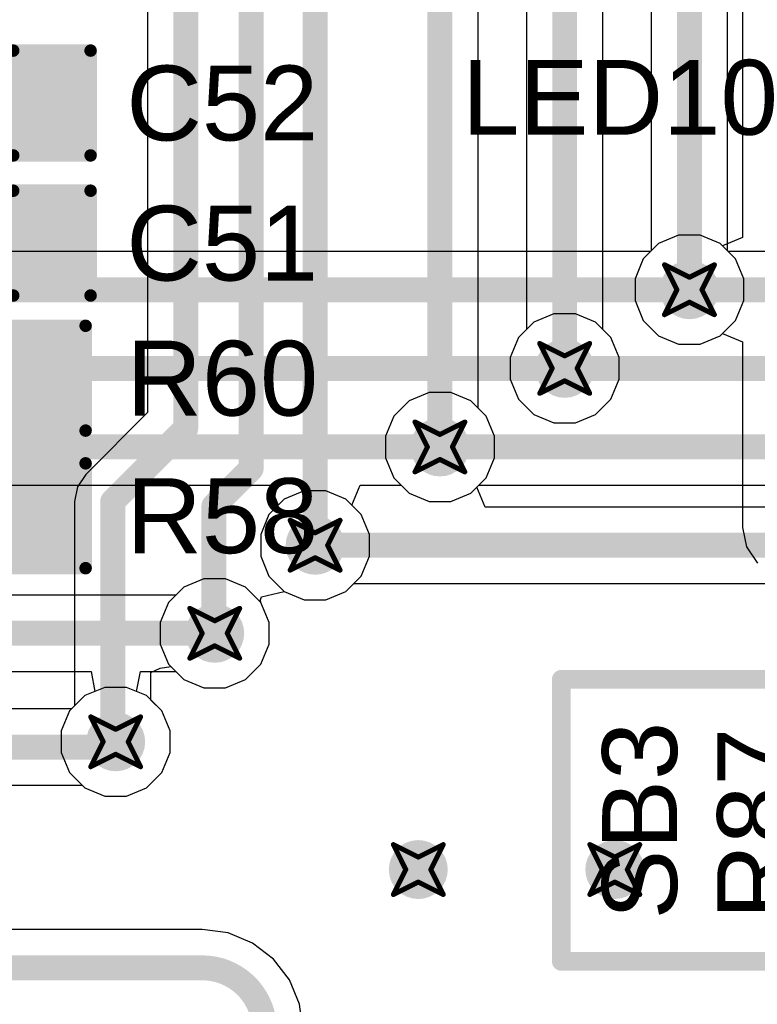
# Model space of a CAD drawing. Header units: inches. Extents: x -0.03 to 9.71, y 0 to 4.44.
# Tile 82 of 118: x 2.5 to 2.79, y 1.52 to 1.92. Entities that reach past the tile are written whole.
import ezdxf

# ---------------------------------------------------------------- set-up
doc = ezdxf.new("R2010")
doc.units = ezdxf.units.IN
doc.header["$MEASUREMENT"] = 0
for name, color, linetype in [('Bottom Layer', 5, 'Continuous'), ('Drill Drawing', 1, 'Continuous'), ('Layer 1', 16, 'Continuous'), ('Layer 2', 76, 'Continuous'), ('Top Layer', 1, 'Continuous'), ('Top Overlay', 2, 'Continuous'), ('Top Paste', 8, 'Continuous'), ('Top Solder', 216, 'Continuous'), ('Via Holes', 16, 'Continuous')]:
    doc.layers.add(name, color=color, linetype=linetype)
doc.styles.add('Arial', font='txt', dxfattribs={"height": 0.2})

# ---------------------------------------------------------------- blocks, each defined once
blk = doc.blocks.new('R___0603_41')
at = {"layer": 'Top Layer'}
for points in [[(-0.015, 0.0175), (-0.015, -0.0175), (-0.045, -0.0175), (-0.045, 0.0175)], [(0.045, 0.0175), (0.045, -0.0175), (0.015, -0.0175), (0.015, 0.0175)]]:
    blk.add_hatch(color=1, dxfattribs=at).paths.add_polyline_path(points)
at = {"layer": 'Top Paste'}
for points in [[(-0.015, 0.0175), (-0.015, -0.0175), (-0.045, -0.0175), (-0.045, 0.0175)], [(0.045, 0.0175), (0.045, -0.0175), (0.015, -0.0175), (0.015, 0.0175)]]:
    blk.add_hatch(color=8, dxfattribs=at).paths.add_polyline_path(points)
at = {"layer": 'Top Solder'}
for points in [[(-0.011, 0.0215), (-0.011, -0.0215), (-0.049, -0.0215), (-0.049, 0.0215)], [(0.049, 0.0215), (0.049, -0.0215), (0.011, -0.0215), (0.011, 0.0215)]]:
    blk.add_hatch(color=216, dxfattribs=at).paths.add_polyline_path(points)
at = {"layer": 'Top Overlay', "const_width": 0.005}
for points in [[(-0.048, 0.021), (0.048, 0.021)], [(-0.048, -0.021), (-0.048, 0.021)], [(0.048, -0.021), (0.048, 0.021)], [(-0.048, -0.021), (0.048, -0.021)]]:
    blk.add_lwpolyline(points, dxfattribs=at)
at = {"layer": 'Top Overlay', "const_width": 0.0025}
for points in [[(-0.04925, 0.021, 1), (-0.04675, 0.021, 1)], [(-0.04925, 0.021, 1), (-0.04675, 0.021, 1)], [(0.04675, 0.021, 1), (0.04925, 0.021, 1)], [(0.04675, 0.021, 1), (0.04925, 0.021, 1)], [(-0.04925, -0.021, 1), (-0.04675, -0.021, 1)], [(-0.04925, -0.021, 1), (-0.04675, -0.021, 1)], [(0.04675, -0.021, 1), (0.04925, -0.021, 1)], [(0.04675, -0.021, 1), (0.04925, -0.021, 1)]]:
    blk.add_lwpolyline(points, format="xyb", close=True, dxfattribs=at)
blk = doc.blocks.new('R___0603_42')
at = {"layer": 'Top Layer'}
for points in [[(-0.015, 0.0175), (-0.015, -0.0175), (-0.045, -0.0175), (-0.045, 0.0175)], [(0.045, 0.0175), (0.045, -0.0175), (0.015, -0.0175), (0.015, 0.0175)]]:
    blk.add_hatch(color=1, dxfattribs=at).paths.add_polyline_path(points)
at = {"layer": 'Top Paste'}
for points in [[(-0.015, 0.0175), (-0.015, -0.0175), (-0.045, -0.0175), (-0.045, 0.0175)], [(0.045, 0.0175), (0.045, -0.0175), (0.015, -0.0175), (0.015, 0.0175)]]:
    blk.add_hatch(color=8, dxfattribs=at).paths.add_polyline_path(points)
at = {"layer": 'Top Solder'}
for points in [[(-0.011, 0.0215), (-0.011, -0.0215), (-0.049, -0.0215), (-0.049, 0.0215)], [(0.049, 0.0215), (0.049, -0.0215), (0.011, -0.0215), (0.011, 0.0215)]]:
    blk.add_hatch(color=216, dxfattribs=at).paths.add_polyline_path(points)
at = {"layer": 'Top Overlay', "const_width": 0.005}
for points in [[(0.048, 0.021), (-0.048, 0.021)], [(-0.048, 0.021), (-0.048, -0.021)], [(0.048, 0.021), (0.048, -0.021)], [(0.048, -0.021), (-0.048, -0.021)]]:
    blk.add_lwpolyline(points, dxfattribs=at)
at = {"layer": 'Top Overlay', "const_width": 0.0025}
for points in [[(-0.04925, 0.021, 1), (-0.04675, 0.021, 1)], [(-0.04925, 0.021, 1), (-0.04675, 0.021, 1)], [(0.04675, 0.021, 1), (0.04925, 0.021, 1)], [(0.04675, 0.021, 1), (0.04925, 0.021, 1)], [(-0.04925, -0.021, 1), (-0.04675, -0.021, 1)], [(-0.04925, -0.021, 1), (-0.04675, -0.021, 1)], [(0.04675, -0.021, 1), (0.04925, -0.021, 1)], [(0.04675, -0.021, 1), (0.04925, -0.021, 1)]]:
    blk.add_lwpolyline(points, format="xyb", close=True, dxfattribs=at)
blk = doc.blocks.new('C___0603_150')
at = {"layer": 'Top Layer'}
for points in [[(-0.015, 0.0175), (-0.015, -0.0175), (-0.045, -0.0175), (-0.045, 0.0175)], [(0.045, 0.0175), (0.045, -0.0175), (0.015, -0.0175), (0.015, 0.0175)]]:
    blk.add_hatch(color=1, dxfattribs=at).paths.add_polyline_path(points)
at = {"layer": 'Top Paste'}
for points in [[(-0.015, 0.0175), (-0.015, -0.0175), (-0.045, -0.0175), (-0.045, 0.0175)], [(0.045, 0.0175), (0.045, -0.0175), (0.015, -0.0175), (0.015, 0.0175)]]:
    blk.add_hatch(color=8, dxfattribs=at).paths.add_polyline_path(points)
at = {"layer": 'Top Solder'}
for points in [[(-0.01264, 0.01986), (-0.01264, -0.01986), (-0.04736, -0.01986), (-0.04736, 0.01986)], [(0.04736, 0.01986), (0.04736, -0.01986), (0.01264, -0.01986), (0.01264, 0.01986)]]:
    blk.add_hatch(color=216, dxfattribs=at).paths.add_polyline_path(points)
at = {"layer": 'Top Overlay', "const_width": 0.005}
for points in [[(-0.018, 0.021), (-0.049, 0.021)], [(-0.049, 0.021), (-0.049, -0.021)], [(0.049, 0.021), (0.018, 0.021)], [(0.049, 0.021), (0.049, -0.021)], [(-0.018, -0.021), (-0.049, -0.021)], [(0.049, -0.021), (0.018, -0.021)]]:
    blk.add_lwpolyline(points, dxfattribs=at)
at = {"layer": 'Top Overlay', "const_width": 0.0025}
for points in [[(-0.05025, 0.021, 1), (-0.04775, 0.021, 1)], [(-0.05025, 0.021, 1), (-0.04775, 0.021, 1)], [(-0.01925, 0.021, 1), (-0.01675, 0.021, 1)], [(0.01675, 0.021, 1), (0.01925, 0.021, 1)], [(0.04775, 0.021, 1), (0.05025, 0.021, 1)], [(0.04775, 0.021, 1), (0.05025, 0.021, 1)], [(-0.05025, -0.021, 1), (-0.04775, -0.021, 1)], [(-0.05025, -0.021, 1), (-0.04775, -0.021, 1)], [(-0.01925, -0.021, 1), (-0.01675, -0.021, 1)], [(0.01675, -0.021, 1), (0.01925, -0.021, 1)], [(0.04775, -0.021, 1), (0.05025, -0.021, 1)], [(0.04775, -0.021, 1), (0.05025, -0.021, 1)]]:
    blk.add_lwpolyline(points, format="xyb", close=True, dxfattribs=at)
blk = doc.blocks.new('C___0603_151')
at = {"layer": 'Top Layer'}
for points in [[(-0.015, 0.0175), (-0.015, -0.0175), (-0.045, -0.0175), (-0.045, 0.0175)], [(0.045, 0.0175), (0.045, -0.0175), (0.015, -0.0175), (0.015, 0.0175)]]:
    blk.add_hatch(color=1, dxfattribs=at).paths.add_polyline_path(points)
at = {"layer": 'Top Paste'}
for points in [[(-0.015, 0.0175), (-0.015, -0.0175), (-0.045, -0.0175), (-0.045, 0.0175)], [(0.045, 0.0175), (0.045, -0.0175), (0.015, -0.0175), (0.015, 0.0175)]]:
    blk.add_hatch(color=8, dxfattribs=at).paths.add_polyline_path(points)
at = {"layer": 'Top Solder'}
for points in [[(-0.01264, 0.01986), (-0.01264, -0.01986), (-0.04736, -0.01986), (-0.04736, 0.01986)], [(0.04736, 0.01986), (0.04736, -0.01986), (0.01264, -0.01986), (0.01264, 0.01986)]]:
    blk.add_hatch(color=216, dxfattribs=at).paths.add_polyline_path(points)
at = {"layer": 'Top Overlay', "const_width": 0.005}
for points in [[(-0.018, 0.021), (-0.049, 0.021)], [(-0.049, 0.021), (-0.049, -0.021)], [(0.049, 0.021), (0.018, 0.021)], [(0.049, 0.021), (0.049, -0.021)], [(-0.018, -0.021), (-0.049, -0.021)], [(0.049, -0.021), (0.018, -0.021)]]:
    blk.add_lwpolyline(points, dxfattribs=at)
at = {"layer": 'Top Overlay', "const_width": 0.0025}
for points in [[(-0.05025, 0.021, 1), (-0.04775, 0.021, 1)], [(-0.05025, 0.021, 1), (-0.04775, 0.021, 1)], [(-0.01925, 0.021, 1), (-0.01675, 0.021, 1)], [(0.01675, 0.021, 1), (0.01925, 0.021, 1)], [(0.04775, 0.021, 1), (0.05025, 0.021, 1)], [(0.04775, 0.021, 1), (0.05025, 0.021, 1)], [(-0.05025, -0.021, 1), (-0.04775, -0.021, 1)], [(-0.05025, -0.021, 1), (-0.04775, -0.021, 1)], [(-0.01925, -0.021, 1), (-0.01675, -0.021, 1)], [(0.01675, -0.021, 1), (0.01925, -0.021, 1)], [(0.04775, -0.021, 1), (0.05025, -0.021, 1)], [(0.04775, -0.021, 1), (0.05025, -0.021, 1)]]:
    blk.add_lwpolyline(points, format="xyb", close=True, dxfattribs=at)

msp = doc.modelspace()

# ---------------------------------------------------------------- hatches: boundary and pattern name
at = {"layer": 'Bottom Layer'}
h = msp.add_hatch(color=5, dxfattribs=at)
edge = h.paths.add_edge_path()
edge.add_arc((2.76535, 1.80709), 0.01181, 0, 360)
h = msp.add_hatch(color=5, dxfattribs=at)
edge = h.paths.add_edge_path()
edge.add_arc((2.71535, 1.77559), 0.01181, 0, 360)
h = msp.add_hatch(color=5, dxfattribs=at)
edge = h.paths.add_edge_path()
edge.add_arc((2.66535, 1.7441), 0.01181, 0, 360)
h = msp.add_hatch(color=5, dxfattribs=at)
edge = h.paths.add_edge_path()
edge.add_arc((2.61535, 1.70473), 0.01181, 0, 360)
h = msp.add_hatch(color=5, dxfattribs=at)
edge = h.paths.add_edge_path()
edge.add_arc((2.57512, 1.66945), 0.01181, 0, 360)
h = msp.add_hatch(color=5, dxfattribs=at)
edge = h.paths.add_edge_path()
edge.add_arc((2.53543, 1.62598), 0.01181, 0, 360)
h = msp.add_hatch(color=5, dxfattribs=at)
edge = h.paths.add_edge_path()
edge.add_arc((2.65669, 1.5748), 0.01181, 0, 360)
h = msp.add_hatch(color=5, dxfattribs=at)
edge = h.paths.add_edge_path()
edge.add_arc((2.73543, 1.5748), 0.01181, 0, 360)
at = {"layer": 'Layer 1'}
h = msp.add_hatch(color=16, dxfattribs=at)
edge = h.paths.add_edge_path()
edge.add_arc((2.76535, 1.80709), 0.01181, 0, 360)
h = msp.add_hatch(color=16, dxfattribs=at)
edge = h.paths.add_edge_path()
edge.add_arc((2.71535, 1.77559), 0.01181, 0, 360)
h = msp.add_hatch(color=16, dxfattribs=at)
edge = h.paths.add_edge_path()
edge.add_arc((2.66535, 1.7441), 0.01181, 0, 360)
h = msp.add_hatch(color=16, dxfattribs=at)
edge = h.paths.add_edge_path()
edge.add_arc((2.61535, 1.70473), 0.01181, 0, 360)
h = msp.add_hatch(color=16, dxfattribs=at)
edge = h.paths.add_edge_path()
edge.add_arc((2.57512, 1.66945), 0.01181, 0, 360)
h = msp.add_hatch(color=16, dxfattribs=at)
edge = h.paths.add_edge_path()
edge.add_arc((2.53543, 1.62598), 0.01181, 0, 360)
h = msp.add_hatch(color=16, dxfattribs=at)
edge = h.paths.add_edge_path()
edge.add_arc((2.65669, 1.5748), 0.01181, 0, 360)
h = msp.add_hatch(color=16, dxfattribs=at)
edge = h.paths.add_edge_path()
edge.add_arc((2.73543, 1.5748), 0.01181, 0, 360)
at = {"layer": 'Layer 2'}
h = msp.add_hatch(color=76, dxfattribs=at)
edge = h.paths.add_edge_path()
edge.add_arc((2.76535, 1.80709), 0.01181, 0, 360)
h = msp.add_hatch(color=76, dxfattribs=at)
edge = h.paths.add_edge_path()
edge.add_arc((2.71535, 1.77559), 0.01181, 0, 360)
h = msp.add_hatch(color=76, dxfattribs=at)
edge = h.paths.add_edge_path()
edge.add_arc((2.66535, 1.7441), 0.01181, 0, 360)
h = msp.add_hatch(color=76, dxfattribs=at)
edge = h.paths.add_edge_path()
edge.add_arc((2.61535, 1.70473), 0.01181, 0, 360)
h = msp.add_hatch(color=76, dxfattribs=at)
edge = h.paths.add_edge_path()
edge.add_arc((2.57512, 1.66945), 0.01181, 0, 360)
h = msp.add_hatch(color=76, dxfattribs=at)
edge = h.paths.add_edge_path()
edge.add_arc((2.53543, 1.62598), 0.01181, 0, 360)
h = msp.add_hatch(color=76, dxfattribs=at)
edge = h.paths.add_edge_path()
edge.add_arc((2.65669, 1.5748), 0.01181, 0, 360)
h = msp.add_hatch(color=76, dxfattribs=at)
edge = h.paths.add_edge_path()
edge.add_arc((2.73543, 1.5748), 0.01181, 0, 360)
at = {"layer": 'Top Layer'}
h = msp.add_hatch(color=1, dxfattribs=at)
edge = h.paths.add_edge_path()
edge.add_arc((2.76535, 1.80709), 0.01181, 0, 360)
h = msp.add_hatch(color=1, dxfattribs=at)
edge = h.paths.add_edge_path()
edge.add_arc((2.71535, 1.77559), 0.01181, 0, 360)
h = msp.add_hatch(color=1, dxfattribs=at)
edge = h.paths.add_edge_path()
edge.add_arc((2.66535, 1.7441), 0.01181, 0, 360)
h = msp.add_hatch(color=1, dxfattribs=at)
edge = h.paths.add_edge_path()
edge.add_arc((2.61535, 1.70473), 0.01181, 0, 360)
h = msp.add_hatch(color=1, dxfattribs=at)
edge = h.paths.add_edge_path()
edge.add_arc((2.57512, 1.66945), 0.01181, 0, 360)
h = msp.add_hatch(color=1, dxfattribs=at)
edge = h.paths.add_edge_path()
edge.add_arc((2.53543, 1.62598), 0.01181, 0, 360)
h = msp.add_hatch(color=1, dxfattribs=at)
edge = h.paths.add_edge_path()
edge.add_arc((2.65669, 1.5748), 0.01181, 0, 360)
h = msp.add_hatch(color=1, dxfattribs=at)
edge = h.paths.add_edge_path()
edge.add_arc((2.73543, 1.5748), 0.01181, 0, 360)
at = {"layer": 'Via Holes'}
h = msp.add_hatch(color=7, dxfattribs=at)
edge = h.paths.add_edge_path()
edge.add_arc((2.76535, 1.80709), 0.00591, 0, 360)
h = msp.add_hatch(color=7, dxfattribs=at)
edge = h.paths.add_edge_path()
edge.add_arc((2.71535, 1.77559), 0.00591, 0, 360)
h = msp.add_hatch(color=7, dxfattribs=at)
edge = h.paths.add_edge_path()
edge.add_arc((2.66535, 1.7441), 0.00591, 0, 360)
h = msp.add_hatch(color=7, dxfattribs=at)
edge = h.paths.add_edge_path()
edge.add_arc((2.61535, 1.70473), 0.00591, 0, 360)
h = msp.add_hatch(color=7, dxfattribs=at)
edge = h.paths.add_edge_path()
edge.add_arc((2.57512, 1.66945), 0.00591, 0, 360)
h = msp.add_hatch(color=7, dxfattribs=at)
edge = h.paths.add_edge_path()
edge.add_arc((2.53543, 1.62598), 0.00591, 0, 360)
h = msp.add_hatch(color=7, dxfattribs=at)
edge = h.paths.add_edge_path()
edge.add_arc((2.65669, 1.5748), 0.00591, 0, 360)
h = msp.add_hatch(color=7, dxfattribs=at)
edge = h.paths.add_edge_path()
edge.add_arc((2.73543, 1.5748), 0.00591, 0, 360)

# ---------------------------------------------------------------- linework, layer by layer
at = {"layer": 'Bottom Layer'}
for p, q in [((2.76102, 1.8289), (2.753, 1.82558)), ((2.76969, 1.8289), (2.76102, 1.8289)), ((2.77771, 1.82558), (2.76969, 1.8289)), ((2.753, 1.82558), (2.7498, 1.82238)), ((2.78091, 1.82238), (2.77771, 1.82558)), ((2.7498, 1.82238), (1.92815, 1.82238)), ((3.09705, 1.82238), (2.78091, 1.82238)), ((2.08029, 1.7288), (2.59727, 1.7288)), ((2.59727, 1.7288), (2.60059, 1.7208)), ((2.63012, 1.7208), (2.63344, 1.7288)), ((2.63344, 1.7288), (2.6498, 1.7288)), ((2.6498, 1.7288), (2.653, 1.7256)), ((2.67771, 1.7256), (2.68091, 1.7288)), ((2.68091, 1.7288), (3.16004, 1.7288)), ((2.653, 1.7256), (2.66102, 1.72228)), ((2.66969, 1.72228), (2.67771, 1.7256)), ((2.60059, 1.7208), (2.59686, 1.71708)), ((2.63384, 1.71708), (2.63012, 1.7208)), ((2.66102, 1.72228), (2.66969, 1.72228)), ((2.59686, 1.71708), (2.59354, 1.70906)), ((2.63717, 1.70906), (2.63384, 1.71708)), ((2.59354, 1.70906), (2.59354, 1.70039)), ((2.63717, 1.70039), (2.63717, 1.70906)), ((2.59354, 1.70039), (2.59686, 1.69237)), ((2.63384, 1.69237), (2.63717, 1.70039)), ((2.59686, 1.69237), (2.603, 1.68623)), ((2.62771, 1.68623), (2.63384, 1.69237)), ((2.57078, 1.69126), (2.56276, 1.68794)), ((2.57946, 1.69126), (2.57078, 1.69126)), ((2.58747, 1.68794), (2.57946, 1.69126)), ((2.55957, 1.68474), (2.08438, 1.68474)), ((2.56276, 1.68794), (2.55957, 1.68474)), ((2.59361, 1.6818), (2.58747, 1.68794)), ((2.603, 1.68623), (2.61102, 1.68291)), ((2.61969, 1.68291), (2.62771, 1.68623)), ((2.59693, 1.67379), (2.59361, 1.6818)), ((2.61102, 1.68291), (2.61969, 1.68291)), ((2.59693, 1.66511), (2.59693, 1.67379)), ((2.59361, 1.65709), (2.59693, 1.66511)), ((2.58747, 1.65096), (2.59361, 1.65709)), ((2.03449, 1.65416), (2.52554, 1.65416)), ((2.52554, 1.65416), (2.52713, 1.64616)), ((2.54373, 1.64616), (2.54532, 1.65416)), ((2.54532, 1.65416), (2.55957, 1.65416)), ((2.55957, 1.65416), (2.56276, 1.65096)), ((2.56276, 1.65096), (2.57078, 1.64764)), ((2.57946, 1.64764), (2.58747, 1.65096)), ((2.52713, 1.64616), (2.52308, 1.64448)), ((2.54779, 1.64448), (2.54373, 1.64616)), ((2.57078, 1.64764), (2.57946, 1.64764)), ((2.52308, 1.64448), (2.51776, 1.63915)), ((2.55392, 1.63834), (2.54779, 1.64448)), ((2.51776, 1.63915), (1.78683, 1.63915)), ((2.55724, 1.63032), (2.55392, 1.63834)), ((2.55724, 1.62165), (2.55724, 1.63032)), ((2.55392, 1.61363), (2.55724, 1.62165)), ((2.54779, 1.60749), (2.55392, 1.61363)), ((0.88008, 1.60857), (2.52201, 1.60857)), ((2.52201, 1.60857), (2.52308, 1.60749)), ((2.52308, 1.60749), (2.53109, 1.60417)), ((2.53977, 1.60417), (2.54779, 1.60749)), ((2.53109, 1.60417), (2.53977, 1.60417))]:
    msp.add_line(p, q, dxfattribs=at)
at = {"layer": 'Bottom Layer', "const_width": 0.01}
for points in [[(1.9126, 1.80709), (2.80315, 1.80709)], [(1.94409, 1.77559), (2.71535, 1.77559)], [(2.71535, 1.77559), (3.14409, 1.77559)], [(1.97559, 1.7441), (3.17559, 1.7441)], [(2.03449, 1.66945), (2.57512, 1.66945)], [(2.53331, 1.62386), (2.53543, 1.62598)], [(0.88008, 1.62386), (2.53331, 1.62386)]]:
    msp.add_lwpolyline(points, dxfattribs=at)
at = {"layer": 'Bottom Layer', "const_width": 0.005}
for points in [[(2.71285, 1.77559, 1), (2.71785, 1.77559, 1)], [(2.71285, 1.77559, 1), (2.71785, 1.77559, 1)], [(2.57262, 1.66945, 1), (2.57762, 1.66945, 1)], [(2.53293, 1.62598, 1), (2.53793, 1.62598, 1)], [(2.53081, 1.62386, 1), (2.53581, 1.62386, 1)], [(2.53081, 1.62386, 1), (2.53581, 1.62386, 1)]]:
    msp.add_lwpolyline(points, format="xyb", close=True, dxfattribs=at)
at = {"layer": 'Drill Drawing', "const_width": 0.002}
for points in [[(2.75535, 1.81709), (2.76535, 1.81209)], [(2.75535, 1.81709), (2.76035, 1.80709)], [(2.76535, 1.81209), (2.77535, 1.81709)], [(2.77035, 1.80709), (2.77535, 1.81709)], [(2.75535, 1.79709), (2.76035, 1.80709)], [(2.77035, 1.80709), (2.77535, 1.79709)], [(2.75535, 1.79709), (2.76535, 1.80209)], [(2.76535, 1.80209), (2.77535, 1.79709)], [(2.70535, 1.78559), (2.71535, 1.78059)], [(2.70535, 1.78559), (2.71035, 1.77559)], [(2.71535, 1.78059), (2.72535, 1.78559)], [(2.72035, 1.77559), (2.72535, 1.78559)], [(2.70535, 1.76559), (2.71035, 1.77559)], [(2.72035, 1.77559), (2.72535, 1.76559)], [(2.70535, 1.76559), (2.71535, 1.77059)], [(2.71535, 1.77059), (2.72535, 1.76559)], [(2.65535, 1.7541), (2.66535, 1.7491)], [(2.65535, 1.7541), (2.66035, 1.7441)], [(2.66535, 1.7491), (2.67535, 1.7541)], [(2.67035, 1.7441), (2.67535, 1.7541)], [(2.65535, 1.7341), (2.66035, 1.7441)], [(2.67035, 1.7441), (2.67535, 1.7341)], [(2.65535, 1.7341), (2.66535, 1.7391)], [(2.66535, 1.7391), (2.67535, 1.7341)], [(2.60535, 1.71473), (2.61535, 1.70972)], [(2.60535, 1.71473), (2.61035, 1.70473)], [(2.61535, 1.70972), (2.62535, 1.71473)], [(2.62035, 1.70473), (2.62535, 1.71473)], [(2.60535, 1.69473), (2.61035, 1.70473)], [(2.62035, 1.70473), (2.62535, 1.69473)], [(2.60535, 1.69473), (2.61535, 1.69972)], [(2.61535, 1.69972), (2.62535, 1.69473)], [(2.56512, 1.67945), (2.57512, 1.67445)], [(2.56512, 1.67945), (2.57012, 1.66945)], [(2.57512, 1.67445), (2.58512, 1.67945)], [(2.58012, 1.66945), (2.58512, 1.67945)], [(2.56512, 1.65945), (2.57012, 1.66945)], [(2.58012, 1.66945), (2.58512, 1.65945)], [(2.56512, 1.65945), (2.57512, 1.66445)], [(2.57512, 1.66445), (2.58512, 1.65945)], [(2.52543, 1.63598), (2.53543, 1.63098)], [(2.52543, 1.63598), (2.53043, 1.62598)], [(2.53543, 1.63098), (2.54543, 1.63598)], [(2.54043, 1.62598), (2.54543, 1.63598)], [(2.52543, 1.61598), (2.53043, 1.62598)], [(2.54043, 1.62598), (2.54543, 1.61598)], [(2.52543, 1.61598), (2.53543, 1.62098)], [(2.53543, 1.62098), (2.54543, 1.61598)], [(2.64669, 1.5848), (2.65669, 1.5798)], [(2.64669, 1.5848), (2.65169, 1.5748)], [(2.65669, 1.5798), (2.66669, 1.5848)], [(2.66169, 1.5748), (2.66669, 1.5848)], [(2.72543, 1.5848), (2.73543, 1.5798)], [(2.72543, 1.5848), (2.73043, 1.5748)], [(2.73543, 1.5798), (2.74543, 1.5848)], [(2.74043, 1.5748), (2.74543, 1.5848)], [(2.64669, 1.5648), (2.65169, 1.5748)], [(2.66169, 1.5748), (2.66669, 1.5648)], [(2.72543, 1.5648), (2.73043, 1.5748)], [(2.74043, 1.5748), (2.74543, 1.5648)], [(2.64669, 1.5648), (2.65669, 1.5698)], [(2.65669, 1.5698), (2.66669, 1.5648)], [(2.72543, 1.5648), (2.73543, 1.5698)], [(2.73543, 1.5698), (2.74543, 1.5648)]]:
    msp.add_lwpolyline(points, dxfattribs=at)
at = {"layer": 'Drill Drawing', "const_width": 0.001}
for points in [[(2.75485, 1.81709, 1), (2.75585, 1.81709, 1)], [(2.75485, 1.81709, 1), (2.75585, 1.81709, 1)], [(2.77485, 1.81709, 1), (2.77585, 1.81709, 1)], [(2.77485, 1.81709, 1), (2.77585, 1.81709, 1)], [(2.76485, 1.81209, 1), (2.76585, 1.81209, 1)], [(2.76485, 1.81209, 1), (2.76585, 1.81209, 1)], [(2.75985, 1.80709, 1), (2.76085, 1.80709, 1)], [(2.75985, 1.80709, 1), (2.76085, 1.80709, 1)], [(2.76985, 1.80709, 1), (2.77085, 1.80709, 1)], [(2.76985, 1.80709, 1), (2.77085, 1.80709, 1)], [(2.76485, 1.80209, 1), (2.76585, 1.80209, 1)], [(2.76485, 1.80209, 1), (2.76585, 1.80209, 1)], [(2.75485, 1.79709, 1), (2.75585, 1.79709, 1)], [(2.75485, 1.79709, 1), (2.75585, 1.79709, 1)], [(2.77485, 1.79709, 1), (2.77585, 1.79709, 1)], [(2.77485, 1.79709, 1), (2.77585, 1.79709, 1)], [(2.70485, 1.78559, 1), (2.70585, 1.78559, 1)], [(2.70485, 1.78559, 1), (2.70585, 1.78559, 1)], [(2.72485, 1.78559, 1), (2.72585, 1.78559, 1)], [(2.72485, 1.78559, 1), (2.72585, 1.78559, 1)], [(2.71485, 1.78059, 1), (2.71585, 1.78059, 1)], [(2.71485, 1.78059, 1), (2.71585, 1.78059, 1)], [(2.70985, 1.77559, 1), (2.71085, 1.77559, 1)], [(2.70985, 1.77559, 1), (2.71085, 1.77559, 1)], [(2.71985, 1.77559, 1), (2.72085, 1.77559, 1)], [(2.71985, 1.77559, 1), (2.72085, 1.77559, 1)], [(2.71485, 1.77059, 1), (2.71585, 1.77059, 1)], [(2.71485, 1.77059, 1), (2.71585, 1.77059, 1)], [(2.70485, 1.76559, 1), (2.70585, 1.76559, 1)], [(2.70485, 1.76559, 1), (2.70585, 1.76559, 1)], [(2.72485, 1.76559, 1), (2.72585, 1.76559, 1)], [(2.72485, 1.76559, 1), (2.72585, 1.76559, 1)], [(2.65485, 1.7541, 1), (2.65585, 1.7541, 1)], [(2.65485, 1.7541, 1), (2.65585, 1.7541, 1)], [(2.67485, 1.7541, 1), (2.67585, 1.7541, 1)], [(2.67485, 1.7541, 1), (2.67585, 1.7541, 1)], [(2.66485, 1.7491, 1), (2.66585, 1.7491, 1)], [(2.66485, 1.7491, 1), (2.66585, 1.7491, 1)], [(2.65985, 1.7441, 1), (2.66085, 1.7441, 1)], [(2.65985, 1.7441, 1), (2.66085, 1.7441, 1)], [(2.66985, 1.7441, 1), (2.67085, 1.7441, 1)], [(2.66985, 1.7441, 1), (2.67085, 1.7441, 1)], [(2.66485, 1.7391, 1), (2.66585, 1.7391, 1)], [(2.66485, 1.7391, 1), (2.66585, 1.7391, 1)], [(2.65485, 1.7341, 1), (2.65585, 1.7341, 1)], [(2.65485, 1.7341, 1), (2.65585, 1.7341, 1)], [(2.67485, 1.7341, 1), (2.67585, 1.7341, 1)], [(2.67485, 1.7341, 1), (2.67585, 1.7341, 1)], [(2.60485, 1.71473, 1), (2.60585, 1.71473, 1)], [(2.60485, 1.71473, 1), (2.60585, 1.71473, 1)], [(2.62485, 1.71473, 1), (2.62585, 1.71473, 1)], [(2.62485, 1.71473, 1), (2.62585, 1.71473, 1)], [(2.61485, 1.70972, 1), (2.61585, 1.70972, 1)], [(2.61485, 1.70972, 1), (2.61585, 1.70972, 1)], [(2.60985, 1.70473, 1), (2.61085, 1.70473, 1)], [(2.60985, 1.70473, 1), (2.61085, 1.70473, 1)], [(2.61985, 1.70473, 1), (2.62085, 1.70473, 1)], [(2.61985, 1.70473, 1), (2.62085, 1.70473, 1)], [(2.61485, 1.69972, 1), (2.61585, 1.69972, 1)], [(2.61485, 1.69972, 1), (2.61585, 1.69972, 1)], [(2.60485, 1.69473, 1), (2.60585, 1.69473, 1)], [(2.60485, 1.69473, 1), (2.60585, 1.69473, 1)], [(2.62485, 1.69473, 1), (2.62585, 1.69473, 1)], [(2.62485, 1.69473, 1), (2.62585, 1.69473, 1)], [(2.56462, 1.67945, 1), (2.56562, 1.67945, 1)], [(2.56462, 1.67945, 1), (2.56562, 1.67945, 1)], [(2.58462, 1.67945, 1), (2.58562, 1.67945, 1)], [(2.58462, 1.67945, 1), (2.58562, 1.67945, 1)], [(2.57462, 1.67445, 1), (2.57562, 1.67445, 1)], [(2.57462, 1.67445, 1), (2.57562, 1.67445, 1)], [(2.56962, 1.66945, 1), (2.57062, 1.66945, 1)], [(2.56962, 1.66945, 1), (2.57062, 1.66945, 1)], [(2.57962, 1.66945, 1), (2.58062, 1.66945, 1)], [(2.57962, 1.66945, 1), (2.58062, 1.66945, 1)], [(2.57462, 1.66445, 1), (2.57562, 1.66445, 1)], [(2.57462, 1.66445, 1), (2.57562, 1.66445, 1)], [(2.56462, 1.65945, 1), (2.56562, 1.65945, 1)], [(2.56462, 1.65945, 1), (2.56562, 1.65945, 1)], [(2.58462, 1.65945, 1), (2.58562, 1.65945, 1)], [(2.58462, 1.65945, 1), (2.58562, 1.65945, 1)], [(2.52493, 1.63598, 1), (2.52593, 1.63598, 1)], [(2.52493, 1.63598, 1), (2.52593, 1.63598, 1)], [(2.54493, 1.63598, 1), (2.54593, 1.63598, 1)], [(2.54493, 1.63598, 1), (2.54593, 1.63598, 1)], [(2.53493, 1.63098, 1), (2.53593, 1.63098, 1)], [(2.53493, 1.63098, 1), (2.53593, 1.63098, 1)], [(2.52993, 1.62598, 1), (2.53093, 1.62598, 1)], [(2.52993, 1.62598, 1), (2.53093, 1.62598, 1)], [(2.53993, 1.62598, 1), (2.54093, 1.62598, 1)], [(2.53993, 1.62598, 1), (2.54093, 1.62598, 1)], [(2.53493, 1.62098, 1), (2.53593, 1.62098, 1)], [(2.53493, 1.62098, 1), (2.53593, 1.62098, 1)], [(2.52493, 1.61598, 1), (2.52593, 1.61598, 1)], [(2.52493, 1.61598, 1), (2.52593, 1.61598, 1)], [(2.54493, 1.61598, 1), (2.54593, 1.61598, 1)], [(2.54493, 1.61598, 1), (2.54593, 1.61598, 1)], [(2.64619, 1.5848, 1), (2.64719, 1.5848, 1)], [(2.64619, 1.5848, 1), (2.64719, 1.5848, 1)], [(2.66619, 1.5848, 1), (2.66719, 1.5848, 1)], [(2.66619, 1.5848, 1), (2.66719, 1.5848, 1)], [(2.72493, 1.5848, 1), (2.72593, 1.5848, 1)], [(2.72493, 1.5848, 1), (2.72593, 1.5848, 1)], [(2.74493, 1.5848, 1), (2.74593, 1.5848, 1)], [(2.74493, 1.5848, 1), (2.74593, 1.5848, 1)], [(2.65619, 1.5798, 1), (2.65719, 1.5798, 1)], [(2.65619, 1.5798, 1), (2.65719, 1.5798, 1)], [(2.73493, 1.5798, 1), (2.73593, 1.5798, 1)], [(2.73493, 1.5798, 1), (2.73593, 1.5798, 1)], [(2.65119, 1.5748, 1), (2.65219, 1.5748, 1)], [(2.65119, 1.5748, 1), (2.65219, 1.5748, 1)], [(2.66119, 1.5748, 1), (2.66219, 1.5748, 1)], [(2.66119, 1.5748, 1), (2.66219, 1.5748, 1)], [(2.72993, 1.5748, 1), (2.73093, 1.5748, 1)], [(2.72993, 1.5748, 1), (2.73093, 1.5748, 1)], [(2.73993, 1.5748, 1), (2.74093, 1.5748, 1)], [(2.73993, 1.5748, 1), (2.74093, 1.5748, 1)], [(2.65619, 1.5698, 1), (2.65719, 1.5698, 1)], [(2.65619, 1.5698, 1), (2.65719, 1.5698, 1)], [(2.73493, 1.5698, 1), (2.73593, 1.5698, 1)], [(2.73493, 1.5698, 1), (2.73593, 1.5698, 1)], [(2.64619, 1.5648, 1), (2.64719, 1.5648, 1)], [(2.64619, 1.5648, 1), (2.64719, 1.5648, 1)], [(2.66619, 1.5648, 1), (2.66719, 1.5648, 1)], [(2.66619, 1.5648, 1), (2.66719, 1.5648, 1)], [(2.72493, 1.5648, 1), (2.72593, 1.5648, 1)], [(2.72493, 1.5648, 1), (2.72593, 1.5648, 1)], [(2.74493, 1.5648, 1), (2.74593, 1.5648, 1)], [(2.74493, 1.5648, 1), (2.74593, 1.5648, 1)]]:
    msp.add_lwpolyline(points, format="xyb", close=True, dxfattribs=at)
at = {"layer": 'Layer 1'}
for p, q in [((2.78065, 1.82264), (2.78065, 2.44095)), ((2.68065, 1.75965), (2.68065, 2.35132)), ((2.75006, 2.35132), (2.75006, 1.82264)), ((2.70006, 2.34801), (2.70006, 1.79114)), ((2.73065, 1.79114), (2.73065, 2.34801)), ((2.5482, 2.28432), (2.5482, 1.75785)), ((2.75006, 1.82264), (2.74686, 1.81944)), ((2.78384, 1.81944), (2.78065, 1.82264)), ((2.74686, 1.81944), (2.74354, 1.81143)), ((2.78717, 1.81143), (2.78384, 1.81944)), ((2.74354, 1.81143), (2.74354, 1.80275)), ((2.78717, 1.80275), (2.78717, 1.81143)), ((2.74354, 1.80275), (2.74686, 1.79473)), ((2.78384, 1.79473), (2.78717, 1.80275)), ((2.70006, 1.79114), (2.69686, 1.78795)), ((2.73384, 1.78795), (2.73065, 1.79114)), ((2.74686, 1.79473), (2.753, 1.7886)), ((2.77771, 1.7886), (2.78384, 1.79473)), ((2.69686, 1.78795), (2.69354, 1.77993)), ((2.73717, 1.77993), (2.73384, 1.78795)), ((2.753, 1.7886), (2.76102, 1.78528)), ((2.76969, 1.78528), (2.77771, 1.7886)), ((2.76102, 1.78528), (2.76969, 1.78528)), ((2.69354, 1.77993), (2.69354, 1.77125)), ((2.73717, 1.77125), (2.73717, 1.77993)), ((2.69354, 1.77125), (2.69686, 1.76324)), ((2.73384, 1.76324), (2.73717, 1.77125)), ((2.68384, 1.75645), (2.68065, 1.75965)), ((2.69686, 1.76324), (2.703, 1.7571)), ((2.72771, 1.7571), (2.73384, 1.76324)), ((2.5482, 1.75785), (2.52344, 1.73308)), ((2.68717, 1.74843), (2.68384, 1.75645)), ((2.703, 1.7571), (2.71102, 1.75378)), ((2.71969, 1.75378), (2.72771, 1.7571)), ((2.71102, 1.75378), (2.71969, 1.75378)), ((2.68717, 1.73976), (2.68717, 1.74843)), ((2.68384, 1.73174), (2.68717, 1.73976)), ((2.52344, 1.73308), (2.52012, 1.72812)), ((2.68012, 1.72802), (2.68384, 1.73174)), ((2.52012, 1.72812), (2.51896, 1.72227)), ((2.68344, 1.72002), (2.68012, 1.72802)), ((2.51896, 1.72227), (2.51896, 1.64036)), ((3.15751, 1.72002), (2.68344, 1.72002)), ((2.62771, 1.68623), (2.63091, 1.68943)), ((2.63091, 1.68943), (2.9602, 1.68943)), ((2.59385, 1.68407), (2.60299, 1.68624)), ((2.60299, 1.68624), (2.603, 1.68623)), ((2.603, 1.68623), (2.61102, 1.68291)), ((2.61969, 1.68291), (2.62771, 1.68623)), ((2.59344, 1.68282), (2.59385, 1.68407)), ((2.59361, 1.6818), (2.59344, 1.68282)), ((2.59693, 1.67379), (2.59361, 1.6818)), ((2.61102, 1.68291), (2.61969, 1.68291)), ((2.59693, 1.66511), (2.59693, 1.67379)), ((2.59361, 1.65709), (2.59693, 1.66511)), ((2.58747, 1.65096), (2.59361, 1.65709)), ((2.54955, 1.65372), (2.55322, 1.65547)), ((2.54955, 1.64272), (2.54955, 1.65372)), ((2.55322, 1.65547), (2.55755, 1.65618)), ((2.55755, 1.65618), (2.56276, 1.65096)), ((2.56276, 1.65096), (2.57078, 1.64764)), ((2.57946, 1.64764), (2.58747, 1.65096)), ((2.57078, 1.64764), (2.57946, 1.64764)), ((2.55392, 1.63834), (2.54955, 1.64272)), ((2.51694, 1.63834), (2.51362, 1.63032)), ((2.51896, 1.64036), (2.51694, 1.63834)), ((2.55724, 1.63032), (2.55392, 1.63834)), ((2.51362, 1.63032), (2.51362, 1.62165)), ((2.55724, 1.62165), (2.55724, 1.63032)), ((2.51362, 1.62165), (2.51694, 1.61363)), ((2.55392, 1.61363), (2.55724, 1.62165)), ((2.51694, 1.61363), (2.52308, 1.60749)), ((2.54779, 1.60749), (2.55392, 1.61363)), ((2.52308, 1.60749), (2.53109, 1.60417)), ((2.53977, 1.60417), (2.54779, 1.60749)), ((2.53109, 1.60417), (2.53977, 1.60417))]:
    msp.add_line(p, q, dxfattribs=at)
at = {"layer": 'Layer 1', "const_width": 0.01}
for points in [[(2.66535, 1.7441), (2.66535, 2.44095)], [(2.76535, 1.80709), (2.76535, 2.44095)], [(2.61535, 1.7126), (2.61535, 2.39095)], [(2.71535, 1.77559), (2.71535, 2.39095)], [(2.58969, 1.73536), (2.58969, 2.30273)], [(2.56349, 1.75151), (2.56349, 2.29066)], [(2.53425, 1.72227), (2.56349, 1.75151)], [(2.5748, 1.72047), (2.58969, 1.73536)], [(2.53425, 1.62717), (2.53425, 1.72227)], [(2.5748, 1.66976), (2.5748, 1.72047)], [(2.61535, 1.70473), (3.19921, 1.70473)], [(2.5748, 1.66976), (2.57512, 1.66945)], [(2.53425, 1.62717), (2.53543, 1.62598)]]:
    msp.add_lwpolyline(points, dxfattribs=at)
at = {"layer": 'Layer 1', "const_width": 0.005}
for points in [[(2.76285, 1.80709, 1), (2.76785, 1.80709, 1)], [(2.71285, 1.77559, 1), (2.71785, 1.77559, 1)], [(2.56099, 1.75151, 1), (2.56599, 1.75151, 1)], [(2.56099, 1.75151, 1), (2.56599, 1.75151, 1)], [(2.66285, 1.7441, 1), (2.66785, 1.7441, 1)], [(2.58719, 1.73536, 1), (2.59219, 1.73536, 1)], [(2.58719, 1.73536, 1), (2.59219, 1.73536, 1)], [(2.53175, 1.72227, 1), (2.53675, 1.72227, 1)], [(2.53175, 1.72227, 1), (2.53675, 1.72227, 1)], [(2.5723, 1.72047, 1), (2.5773, 1.72047, 1)], [(2.5723, 1.72047, 1), (2.5773, 1.72047, 1)], [(2.61285, 1.7126, 1), (2.61785, 1.7126, 1)], [(2.61285, 1.70473, 1), (2.61785, 1.70473, 1)], [(2.5723, 1.66976, 1), (2.5773, 1.66976, 1)], [(2.5723, 1.66976, 1), (2.5773, 1.66976, 1)], [(2.57262, 1.66945, 1), (2.57762, 1.66945, 1)], [(2.53175, 1.62717, 1), (2.53675, 1.62717, 1)], [(2.53175, 1.62717, 1), (2.53675, 1.62717, 1)], [(2.53293, 1.62598, 1), (2.53793, 1.62598, 1)]]:
    msp.add_lwpolyline(points, format="xyb", close=True, dxfattribs=at)
at = {"layer": 'Layer 2'}
for p, q in [((2.76102, 1.8289), (2.753, 1.82558)), ((2.76969, 1.8289), (2.76102, 1.8289)), ((2.77771, 1.82558), (2.76969, 1.8289)), ((2.753, 1.82558), (2.74686, 1.81944)), ((2.78384, 1.81944), (2.77771, 1.82558)), ((2.74686, 1.81944), (2.74354, 1.81143)), ((2.78717, 1.81143), (2.78384, 1.81944)), ((2.74354, 1.81143), (2.74354, 1.80275)), ((2.78717, 1.80275), (2.78717, 1.81143)), ((2.74354, 1.80275), (2.74686, 1.79473)), ((2.78384, 1.79473), (2.78717, 1.80275)), ((2.71102, 1.7974), (2.703, 1.79408)), ((2.71969, 1.7974), (2.71102, 1.7974)), ((2.72771, 1.79408), (2.71969, 1.7974)), ((2.703, 1.79408), (2.69686, 1.78795)), ((2.73384, 1.78795), (2.72771, 1.79408)), ((2.74686, 1.79473), (2.753, 1.7886)), ((2.77771, 1.7886), (2.78384, 1.79473)), ((2.69686, 1.78795), (2.69354, 1.77993)), ((2.73717, 1.77993), (2.73384, 1.78795)), ((2.753, 1.7886), (2.76102, 1.78528)), ((2.76969, 1.78528), (2.77771, 1.7886)), ((2.76102, 1.78528), (2.76969, 1.78528)), ((2.69354, 1.77993), (2.69354, 1.77125)), ((2.73717, 1.77125), (2.73717, 1.77993)), ((2.69354, 1.77125), (2.69686, 1.76324)), ((2.73384, 1.76324), (2.73717, 1.77125)), ((2.66102, 1.76591), (2.653, 1.76259)), ((2.66969, 1.76591), (2.66102, 1.76591)), ((2.67771, 1.76259), (2.66969, 1.76591)), ((2.653, 1.76259), (2.64686, 1.75645)), ((2.68384, 1.75645), (2.67771, 1.76259)), ((2.69686, 1.76324), (2.703, 1.7571)), ((2.72771, 1.7571), (2.73384, 1.76324)), ((2.64686, 1.75645), (2.64354, 1.74843)), ((2.68717, 1.74843), (2.68384, 1.75645)), ((2.703, 1.7571), (2.71102, 1.75378)), ((2.71969, 1.75378), (2.72771, 1.7571)), ((2.71102, 1.75378), (2.71969, 1.75378)), ((2.64354, 1.74843), (2.64354, 1.73976)), ((2.68717, 1.73976), (2.68717, 1.74843)), ((2.64354, 1.73976), (2.64686, 1.73174)), ((2.68384, 1.73174), (2.68717, 1.73976)), ((2.64686, 1.73174), (2.653, 1.7256)), ((2.67771, 1.7256), (2.68384, 1.73174)), ((2.61102, 1.72654), (2.603, 1.72322)), ((2.61969, 1.72654), (2.61102, 1.72654)), ((2.62771, 1.72322), (2.61969, 1.72654)), ((2.653, 1.7256), (2.66102, 1.72228)), ((2.66969, 1.72228), (2.67771, 1.7256)), ((2.603, 1.72322), (2.59686, 1.71708)), ((2.63384, 1.71708), (2.62771, 1.72322)), ((2.66102, 1.72228), (2.66969, 1.72228)), ((2.59686, 1.71708), (2.59354, 1.70906)), ((2.63717, 1.70906), (2.63384, 1.71708)), ((2.59354, 1.70906), (2.59354, 1.70039)), ((2.63717, 1.70039), (2.63717, 1.70906)), ((2.59354, 1.70039), (2.59686, 1.69237)), ((2.63384, 1.69237), (2.63717, 1.70039)), ((2.59686, 1.69237), (2.603, 1.68623)), ((2.62771, 1.68623), (2.63384, 1.69237)), ((2.57078, 1.69126), (2.56276, 1.68794)), ((2.57946, 1.69126), (2.57078, 1.69126)), ((2.58747, 1.68794), (2.57946, 1.69126)), ((2.56276, 1.68794), (2.55663, 1.6818)), ((2.59361, 1.6818), (2.58747, 1.68794)), ((2.603, 1.68623), (2.61102, 1.68291)), ((2.61969, 1.68291), (2.62771, 1.68623)), ((2.55663, 1.6818), (2.55331, 1.67379)), ((2.59693, 1.67379), (2.59361, 1.6818)), ((2.61102, 1.68291), (2.61969, 1.68291)), ((2.55331, 1.67379), (2.55331, 1.66511)), ((2.59693, 1.66511), (2.59693, 1.67379)), ((2.55331, 1.66511), (2.55663, 1.65709)), ((2.59361, 1.65709), (2.59693, 1.66511)), ((2.55663, 1.65709), (2.56276, 1.65096)), ((2.58747, 1.65096), (2.59361, 1.65709)), ((2.56276, 1.65096), (2.57078, 1.64764)), ((2.57946, 1.64764), (2.58747, 1.65096)), ((2.53109, 1.6478), (2.52308, 1.64448)), ((2.53977, 1.6478), (2.53109, 1.6478)), ((2.54779, 1.64448), (2.53977, 1.6478)), ((2.57078, 1.64764), (2.57946, 1.64764)), ((2.52308, 1.64448), (2.51694, 1.63834)), ((2.55392, 1.63834), (2.54779, 1.64448)), ((2.51694, 1.63834), (2.51362, 1.63032)), ((2.55724, 1.63032), (2.55392, 1.63834)), ((2.51362, 1.63032), (2.51362, 1.62165)), ((2.55724, 1.62165), (2.55724, 1.63032)), ((2.51362, 1.62165), (2.51694, 1.61363)), ((2.55392, 1.61363), (2.55724, 1.62165)), ((2.51694, 1.61363), (2.52308, 1.60749)), ((2.54779, 1.60749), (2.55392, 1.61363)), ((2.52308, 1.60749), (2.53109, 1.60417)), ((2.53977, 1.60417), (2.54779, 1.60749)), ((2.53109, 1.60417), (2.53977, 1.60417))]:
    msp.add_line(p, q, dxfattribs=at)
at = {"layer": 'Top Layer'}
for p, q in [((2.78661, 1.97682), (2.78661, 1.82799)), ((2.76102, 1.8289), (2.753, 1.82558)), ((2.76969, 1.8289), (2.76102, 1.8289)), ((2.77771, 1.82558), (2.76969, 1.8289)), ((2.78661, 1.82799), (2.77861, 1.82468)), ((2.753, 1.82558), (2.74686, 1.81944)), ((2.77861, 1.82468), (2.77771, 1.82558)), ((2.74686, 1.81944), (2.74354, 1.81143)), ((2.74354, 1.81143), (2.74354, 1.80275)), ((2.74354, 1.80275), (2.74686, 1.79473)), ((2.71102, 1.7974), (2.703, 1.79408)), ((2.71969, 1.7974), (2.71102, 1.7974)), ((2.72771, 1.79408), (2.71969, 1.7974)), ((2.703, 1.79408), (2.69686, 1.78795)), ((2.73384, 1.78795), (2.72771, 1.79408)), ((2.74686, 1.79473), (2.753, 1.7886)), ((2.69686, 1.78795), (2.69354, 1.77993)), ((2.73717, 1.77993), (2.73384, 1.78795)), ((2.753, 1.7886), (2.76102, 1.78528)), ((2.76969, 1.78528), (2.77771, 1.7886)), ((2.77771, 1.7886), (2.77861, 1.7895)), ((2.77861, 1.7895), (2.78661, 1.78618)), ((2.76102, 1.78528), (2.76969, 1.78528)), ((2.78661, 1.78618), (2.78661, 1.7119)), ((2.69354, 1.77993), (2.69354, 1.77125)), ((2.73717, 1.77125), (2.73717, 1.77993)), ((2.69354, 1.77125), (2.69686, 1.76324)), ((2.73384, 1.76324), (2.73717, 1.77125)), ((2.66102, 1.76591), (2.653, 1.76259)), ((2.66969, 1.76591), (2.66102, 1.76591)), ((2.67771, 1.76259), (2.66969, 1.76591)), ((2.653, 1.76259), (2.64686, 1.75645)), ((2.68384, 1.75645), (2.67771, 1.76259)), ((2.69686, 1.76324), (2.703, 1.7571)), ((2.72771, 1.7571), (2.73384, 1.76324)), ((2.64686, 1.75645), (2.64354, 1.74843)), ((2.68717, 1.74843), (2.68384, 1.75645)), ((2.703, 1.7571), (2.71102, 1.75378)), ((2.71969, 1.75378), (2.72771, 1.7571)), ((2.71102, 1.75378), (2.71969, 1.75378)), ((2.64354, 1.74843), (2.64354, 1.73976)), ((2.68717, 1.73976), (2.68717, 1.74843)), ((2.64354, 1.73976), (2.64686, 1.73174)), ((2.68384, 1.73174), (2.68717, 1.73976)), ((2.64686, 1.73174), (2.653, 1.7256)), ((2.67771, 1.7256), (2.68384, 1.73174)), ((2.61102, 1.72654), (2.603, 1.72322)), ((2.61969, 1.72654), (2.61102, 1.72654)), ((2.62771, 1.72322), (2.61969, 1.72654)), ((2.653, 1.7256), (2.66102, 1.72228)), ((2.66969, 1.72228), (2.67771, 1.7256)), ((2.603, 1.72322), (2.59686, 1.71708)), ((2.63384, 1.71708), (2.62771, 1.72322)), ((2.66102, 1.72228), (2.66969, 1.72228)), ((2.59686, 1.71708), (2.59354, 1.70906)), ((2.63717, 1.70906), (2.63384, 1.71708)), ((2.59354, 1.70906), (2.59354, 1.70039)), ((2.63717, 1.70039), (2.63717, 1.70906)), ((2.78661, 1.7119), (2.78816, 1.70409)), ((2.78816, 1.70409), (2.79258, 1.69748)), ((2.59354, 1.70039), (2.59686, 1.69237)), ((2.63384, 1.69237), (2.63717, 1.70039)), ((2.59686, 1.69237), (2.603, 1.68623)), ((2.62771, 1.68623), (2.63384, 1.69237)), ((2.57078, 1.69126), (2.56276, 1.68794)), ((2.57946, 1.69126), (2.57078, 1.69126)), ((2.58747, 1.68794), (2.57946, 1.69126)), ((2.56276, 1.68794), (2.55663, 1.6818)), ((2.59361, 1.6818), (2.58747, 1.68794)), ((2.603, 1.68623), (2.61102, 1.68291)), ((2.61969, 1.68291), (2.62771, 1.68623)), ((2.55663, 1.6818), (2.55331, 1.67379)), ((2.59693, 1.67379), (2.59361, 1.6818)), ((2.61102, 1.68291), (2.61969, 1.68291)), ((2.55331, 1.67379), (2.55331, 1.66511)), ((2.59693, 1.66511), (2.59693, 1.67379)), ((2.55331, 1.66511), (2.55663, 1.65709)), ((2.59361, 1.65709), (2.59693, 1.66511)), ((2.55663, 1.65709), (2.56276, 1.65096)), ((2.58747, 1.65096), (2.59361, 1.65709)), ((2.56276, 1.65096), (2.57078, 1.64764)), ((2.57946, 1.64764), (2.58747, 1.65096)), ((2.53109, 1.6478), (2.52308, 1.64448)), ((2.53977, 1.6478), (2.53109, 1.6478)), ((2.54779, 1.64448), (2.53977, 1.6478)), ((2.57078, 1.64764), (2.57946, 1.64764)), ((2.52308, 1.64448), (2.51694, 1.63834)), ((2.55392, 1.63834), (2.54779, 1.64448)), ((2.51694, 1.63834), (2.51362, 1.63032)), ((2.55724, 1.63032), (2.55392, 1.63834)), ((2.51362, 1.63032), (2.51362, 1.62165)), ((2.55724, 1.62165), (2.55724, 1.63032)), ((2.51362, 1.62165), (2.51694, 1.61363)), ((2.55392, 1.61363), (2.55724, 1.62165)), ((2.51694, 1.61363), (2.52308, 1.60749)), ((2.54779, 1.60749), (2.55392, 1.61363)), ((2.52308, 1.60749), (2.53109, 1.60417)), ((2.53977, 1.60417), (2.54779, 1.60749)), ((2.53109, 1.60417), (2.53977, 1.60417)), ((2.57008, 1.55073), (2.4126, 1.55073)), ((2.58052, 1.5494), (2.57008, 1.55078)), ((2.57008, 1.55078), (2.57008, 1.55073)), ((2.59025, 1.54537), (2.58052, 1.5494)), ((2.59861, 1.53896), (2.59025, 1.54537)), ((2.60502, 1.53061), (2.59861, 1.53896)), ((2.60905, 1.52088), (2.60502, 1.53061)), ((2.61042, 1.51043), (2.60905, 1.52088))]:
    msp.add_line(p, q, dxfattribs=at)
at = {"layer": 'Top Layer', "const_width": 0.01}
msp.add_lwpolyline([(2.4126, 1.53543), (2.57008, 1.53543)], dxfattribs=at)
at = {"layer": 'Top Layer', "const_width": 0.005}
msp.add_lwpolyline([(2.56758, 1.53543, 1), (2.57258, 1.53543, 1)], format="xyb", close=True, dxfattribs=at)
msp.add_lwpolyline([(2.56758, 1.53543, 1), (2.57258, 1.53543, 1)], format="xyb", close=True, dxfattribs=at)
at = {"layer": 'Top Layer', "const_width": 0.01}
msp.add_lwpolyline([(2.57008, 1.53543, -0.414214), (2.59508, 1.51043)], format="xyb", dxfattribs=at)
at = {"layer": 'Top Overlay', "const_width": 0.0075}
for points in [[(2.714, 1.651), (2.8693, 1.651)], [(2.714, 1.538), (2.714, 1.651)], [(2.714, 1.538), (2.8693, 1.538)]]:
    msp.add_lwpolyline(points, dxfattribs=at)
at = {"layer": 'Top Overlay', "const_width": 0.00375}
for points in [[(2.71212, 1.651, 1), (2.71588, 1.651, 1)], [(2.71212, 1.651, 1), (2.71588, 1.651, 1)], [(2.71212, 1.538, 1), (2.71588, 1.538, 1)], [(2.71212, 1.538, 1), (2.71588, 1.538, 1)]]:
    msp.add_lwpolyline(points, format="xyb", close=True, dxfattribs=at)

# ---------------------------------------------------------------- block references
at = {"rotation": 180}
for name, p in [('C___0603_150', (2.47638, 1.88189)), ('C___0603_151', (2.47638, 1.82577)), ('R___0603_42', (2.47538, 1.71654))]:
    msp.add_blockref(name, p, dxfattribs=at)
msp.add_blockref('R___0603_41', (2.47538, 1.77165))

# ---------------------------------------------------------------- texts
at = {"layer": 'Top Overlay', "style": 'Arial'}
for s, p in [('C52', (2.53971, 1.8669)), ('LED10', (2.67421, 1.86919)), ('C51', (2.53971, 1.81078)), ('R60', (2.53971, 1.75666)), ('R58', (2.53971, 1.70155))]:
    msp.add_text(s, height=0.03, dxfattribs=at).set_placement(p)
for s, p in [('SB3', (2.76037, 1.55479)), ('R87', (2.80647, 1.55479))]:
    msp.add_text(s, height=0.03, rotation=90, dxfattribs=at).set_placement(p)

doc.saveas('drawing.dxf')
